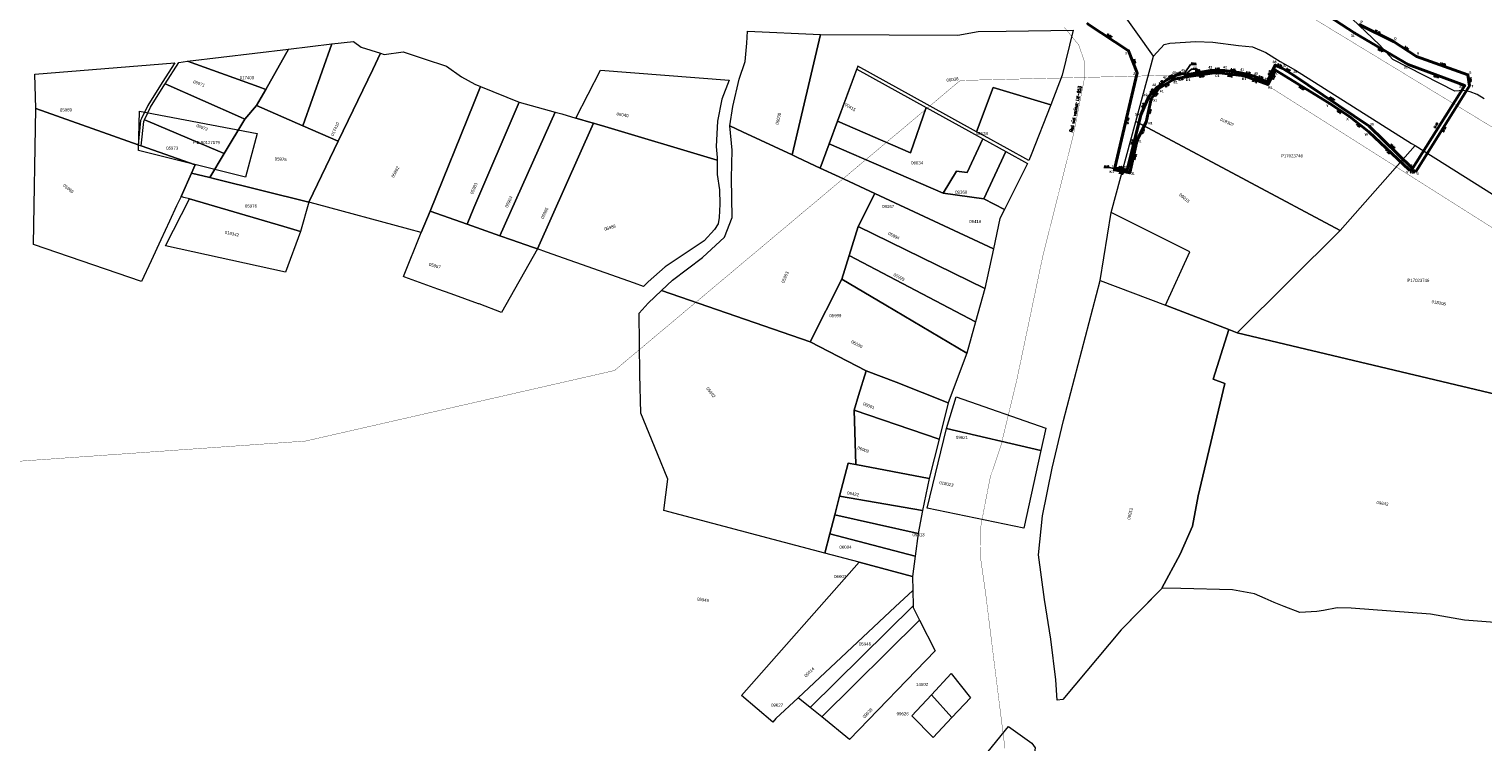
# Model space of a CAD drawing. Header units: metres. Extents: x 347609 to 404409, y 8548087 to 8605413.
# Tile 18 of 45: x 376186 to 376654, y 8567857 to 8568087. Entities that reach past the tile are written whole.
import ezdxf
from ezdxf import colors
from ezdxf.entities.mleader import LeaderData, LeaderLine
from ezdxf.enums import TextEntityAlignment as Align
from ezdxf.math import Vec2, Vec3

# ---------------------------------------------------------------- set-up
doc = ezdxf.new("R2010")
doc.units = ezdxf.units.M
doc.linetypes.add('ACAD_ISO02W100', pattern=[15, 12, -3])
doc.linetypes.add('ACAD_ISO04W100', pattern=[30, 24, -3, 0, -3])
for name, color, linetype in [('00_TEXTO', 7, 'Continuous'), ('manzanas', 2, 'Continuous'), ('VERTICES', 244, 'Continuous'), ('ZR_LIMA_PSAD56_A_WGS84', 210, 'Continuous')]:
    doc.layers.add(name, color=color, linetype=linetype)
for name, color, linetype, lineweight in [('02. FAJA MARGINAL', 5, 'ACAD_ISO02W100', 0), ('DISTANCIA', 7, 'Continuous', 9), ('Predios Rurales', 90, 'Continuous', 15), ('Red vial vecinal', 241, 'ACAD_ISO04W100', 30)]:
    doc.layers.add(name, color=color, linetype=linetype, lineweight=lineweight)
doc.layers.add('LIMITES CONSTRUCTIVO 2', color=40, linetype='Continuous', true_color=0xffbf00)
doc.layers.add('Predios Rurales Nombres', color=7, linetype='Continuous', true_color=0xffffff)
doc.styles.add('ARIAL', font='arial.ttf')
doc.styles.add('MtXpl_MS_Shell_Dlg_2', font='txt')
doc.styles.add('ROMANS', font='romans.shx')
doc.styles.add('ROMANS-SP', font='romans.shx', dxfattribs={"width": 0.75})
doc.styles.get("Standard").update_dxf_attribs({"font": 'simplex.shx'})
doc.styles.add('VERTICES', font='sanssb__.ttf')

# ---------------------------------------------------------------- blocks, each defined once
blk = doc.blocks.new('A$C55b2fa40')
at = {"layer": 'VERTICES', "color": 6}
for centre in [(376528.5, 8568137.53), (376528.02, 8568136.93), (376523.25, 8568130.96), (376534.74, 8568131.23), (376521.01, 8568119.64), (376526.28, 8568120.61), (376526.4, 8568114.95), (376531.37, 8568115.87), (376533.54, 8568111.14), (376536.15, 8568107.98), (376540.76, 8568104.56), (376547.05, 8568102), (376554.45, 8568102.13), (376571.29, 8568102.42), (376580.75, 8568101.82), (376587.62, 8568100.74), (376597.92, 8568097.59), (376605.44, 8568094.03), (376526.97, 8568088.77), (376614.67, 8568088.44), (376625.53, 8568082.99), (376540.16, 8568080.04), (376632.94, 8568078.21), (376542.92, 8568072.89), (376568.53, 8568072.99), (376577.4, 8568071.96), (376587.56, 8568073.83), (376649.52, 8568072.3), (376549.86, 8568067.83), (376554.7, 8568070.84), (376558.77, 8568071.67), (376585.06, 8568069.17), (376649.99, 8568068.77), (376547.42, 8568064.56), (376604.77, 8568063.15), (376611.35, 8568058.79), (376545.8, 8568057.04), (376617.59, 8568053.9), (376542.89, 8568051.34), (376535.59, 8568041.63), (376535.75, 8568042.32), (376540.52, 8568040.67), (376630.56, 8568041.66), (376632.86, 8568041.23)]:
    blk.add_circle(centre, 0.2, dxfattribs=at)
at = {"layer": 'DISTANCIA', "style": 'ROMANS'}
for s, p in [('0.77', (376526.17, 8568139.27)), ('0.70', (376533.1, 8568042.68))]:
    blk.add_text(s, height=0.5, dxfattribs=at).set_placement(p, align=Align.MIDDLE)
for s, rotation, p in [('8.87', 314.7736, (376532.03, 8568134.8)), ('13.58', 51.4457, (376530.87, 8568125.44)), ('5.66', 271.1957, (376526.84, 8568118.01)), ('5.06', 10.4935, (376528.98, 8568116.04)), ('5.20', 294.5605, (376532.88, 8568113.99)), ('4.10', 309.608, (376535.25, 8568109.96)), ('5.74', 323.4217, (376538.71, 8568106.82)), ('6.79', 337.8289, (376544.24, 8568103.75)), ('7.41', 0.9546, (376550.75, 8568102.61)), ('16.84', 0.9971, (376562.92, 8568102.86)), ('9.48', 356.3854, (376575.85, 8568102.71)), ('6.95', 351.0394, (376584.3, 8568101.83)), ('10.77', 343.026, (376593.08, 8568099.66)), ('8.32', 334.668, (376602.01, 8568096.36)), ('10.79', 328.7617, (376610.34, 8568091.78)), ('12.15', 333.3622, (376620.38, 8568086.22)), ('8.81', 327.1916, (376629.74, 8568080.89)), ('9.85', 7.7302, (376563.72, 8568071.75)), ('8.92', 353.3851, (376572.84, 8568071.9)), ('5.29', 61.7613, (376586.9, 8568071.43)), ('17.60', 340.3747, (376641.44, 8568075.74)), ('5.70', 31.8853, (376552.62, 8568068.85)), ('4.15', 11.4258, (376556.98, 8568070.77)), ('8.16', 339.9858, (376580.8, 8568070.14)), ('20.25', 328.1813, (376595.91, 8568068.03)), ('3.56', 277.6741, (376650.39, 8568070.76)), ('4.09', 53.279, (376549.06, 8568065.84)), ('7.69', 77.8462, (376547.11, 8568060.43)), ('7.90', 326.4561, (376607.94, 8568060.36)), ('6.40', 62.9831, (376544.84, 8568054.04)), ('7.92', 321.893, (376614.16, 8568055.9)), ('32.44', 58.1187, (376641.87, 8568054.66)), ('10.93', 77.4716, (376542.26, 8568045.77)), ('17.83', 316.6671, (376623.61, 8568047.54)), ('5.02', 348.9121, (376537.79, 8568040.6)), ('2.35', 349.2701, (376631.58, 8568040.88))]:
    blk.add_text(s, height=0.5, rotation=rotation, dxfattribs=at).set_placement(p, align=Align.MIDDLE)
at = {"layer": 'VERTICES', "style": 'VERTICES'}
for s, p in [('A', (376528.74, 8568138.62)), ('B', (376535.74, 8568131.39)), ('C', (376527.2, 8568120.34)), ('D', (376527.01, 8568115.87)), ('E', (376531.99, 8568116.76)), ('F', (376534.32, 8568111.78)), ('G', (376536.73, 8568108.82)), ('H', (376541.31, 8568105.5)), ('I', (376547.18, 8568103.05)), ('J', (376554.54, 8568103.21)), ('K', (376571.29, 8568103.42)), ('L', (376580.78, 8568102.89)), ('M', (376588.03, 8568101.83)), ('N', (376598.33, 8568098.53)), ('O', (376605.93, 8568094.97)), ('P', (376615.26, 8568089.32)), ('Q', (376626.12, 8568083.87)), ('R', (376633.39, 8568079.18)), ('C1', (376568.74, 8568071.96)), ('Z', (376587.88, 8568072.79)), ('S', (376650.25, 8568073.02)), ('F1', (376550.82, 8568067)), ('E1', (376555.33, 8568069.95)), ('D1', (376559.33, 8568070.72)), ('B1', (376577.37, 8568070.98)), ('A1', (376585.78, 8568068.22)), ('T', (376650.91, 8568068.6)), ('G1', (376548.6, 8568064.13)), ('Y', (376604.2, 8568062.27)), ('X', (376610.71, 8568058.05)), ('H1', (376547.15, 8568056.69)), ('W', (376616.76, 8568053.06)), ('I1', (376543.85, 8568050.88)), ('K1', (376534.75, 8568041.03)), ('J1', (376541.51, 8568040.39)), ('V', (376629.96, 8568040.88)), ('U', (376633.34, 8568040.46))]:
    blk.add_text(s, height=0.8, dxfattribs=at).set_placement(p, align=Align.MIDDLE)
at = {"layer": '00_TEXTO', "color": 0, "lineweight": 9}
ml = blk.add_multileader_mtext('Standard', dxfattribs=at)
ml.set_content('')
ml.set_leader_properties()
ml.build(insert=Vec2(0, 0))
ml.multileader.update_dxf_attribs({"text_right_attachment_type": 6, "dogleg_length": 3, "arrow_head_size": 0.3})
ctx = ml.context
ctx.base_point, ctx.char_height, ctx.arrow_head_size, ctx.landing_gap_size, ctx.plane_origin = Vec3(376525.18, 8568138.93), 0.009, 0.3, 0.0045, Vec3(376515.7, 8568125.7)
ctx.right_attachment, ctx.text_align_type = 6, 2
notes = []
notes.append((ctx, [(0, (1, 1, 0), (376527.09, 8568138.93), (-1, 0), 1.9, [(0, [(376528.19, 8568137.23)], 0, [])])]))
ctx.mtext.insert, ctx.mtext.text_direction, ctx.mtext.rotation, ctx.mtext.alignment, ctx.mtext.flow_direction = Vec3(376525.18, 8568138.92), Vec3(-1, 0), 3.141593, 3, 5
ml = blk.add_multileader_mtext('Standard', dxfattribs=at)
ml.set_content('')
ml.set_leader_properties()
ml.build(insert=Vec2(0, 0))
ml.multileader.update_dxf_attribs({"text_right_attachment_type": 6, "dogleg_length": 3, "arrow_head_size": 0.3})
ctx = ml.context
ctx.base_point, ctx.char_height, ctx.arrow_head_size, ctx.landing_gap_size, ctx.plane_origin = Vec3(376532.13, 8568042.35), 0.009, 0.3, 0.0045, Vec3(376523.08, 8568030.42)
ctx.right_attachment, ctx.text_align_type = 6, 2
notes.append((ctx, [(0, (1, 1, 0), (376534.04, 8568042.35), (-1, 0), 1.9, [(0, [(376535.57, 8568041.95)], 0, [])])]))
ctx.mtext.insert, ctx.mtext.text_direction, ctx.mtext.rotation, ctx.mtext.alignment, ctx.mtext.flow_direction = Vec3(376532.13, 8568042.34), Vec3(-1, 0), 3.141593, 3, 5
for ctx, leaders in notes:
    for number, flags, end, landing, length, lines in leaders:
        leader = LeaderData()
        leader.index, (leader.has_last_leader_line, leader.has_dogleg_vector, leader.attachment_direction) = number, flags
        leader.last_leader_point, leader.dogleg_vector, leader.dogleg_length = Vec3(end), Vec3(landing), length
        for number, points, colour, breaks in lines:
            line = LeaderLine()
            line.index, line.vertices, line.color, line.breaks = number, Vec3.list(points), colors.encode_raw_color(colour), breaks
            leader.lines.append(line)
        ctx.leaders.append(leader)

msp = doc.modelspace()

# ---------------------------------------------------------------- linework, layer by layer
at = {"layer": '02. FAJA MARGINAL', "color": 5, "true_color": 0x0000ff, "const_width": 0.1}
for points in [[(375944.21, 8568225.32), (376206.11, 8568182.84), (376411.91, 8568153.92), (376521.88, 8568095.45), (376587.39, 8568097.97), (376762.57, 8567991.38), (376844.21, 8567959.75), (376944.87, 8567884.1), (376955.43, 8567843.63), (376907.81, 8567795.71), (376886.7, 8567724.66), (376871.82, 8567560.1), (376878.43, 8567515.12), (376926.06, 8567441.04)], [(375877.53, 8567966.55), (376180.92, 8567947.58), (376274.92, 8567954.2), (376374.5, 8567976.94), (376485.91, 8568070.46), (376578.77, 8568072.75), (376708.51, 8567990.6), (376841.68, 8567926.94), (376907.76, 8567855.03), (376875.93, 8567802.41), (376851.09, 8567698.79), (376850.26, 8567587.05), (376832.68, 8567548.27), (376874.8, 8567471.12), (376889.03, 8567426.35)]]:
    msp.add_lwpolyline(points, dxfattribs=at)
at = {"layer": 'LIMITES CONSTRUCTIVO 2', "color": 144, "lineweight": 40, "ltscale": 30, "elevation": 473.57, "flags": 128}
msp.add_lwpolyline([(376526.97, 8568088.77), (376540.16, 8568080.04), (376542.92, 8568072.89), (376535.75, 8568042.32), (376539.71, 8568041.51), (376544.13, 8568059.39), (376546.68, 8568065.27), (376549.38, 8568068.25), (376552.65, 8568070.75), (376555.32, 8568072.01), (376557.71, 8568072.68), (376558.58, 8568072.31), (376566.55, 8568073.65), (376571.02, 8568073.68), (376576.42, 8568072.95), (376580.61, 8568071.8), (376584.85, 8568069.87), (376587.4, 8568075.43), (376589.61, 8568074.41), (376592.98, 8568072.39), (376617.74, 8568055.68), (376631.61, 8568042.07), (376648.49, 8568068.81), (376630.31, 8568075.59), (376613.07, 8568085.75), (376604.47, 8568091.29)], dxfattribs=at)
at = {"layer": 'LIMITES CONSTRUCTIVO 2', "lineweight": 40, "ltscale": 30, "flags": 128}
msp.add_lwpolyline([(376526.97, 8568088.77), (376540.16, 8568080.04), (376542.92, 8568072.89), (376535.75, 8568042.32), (376535.59, 8568041.63), (376540.52, 8568040.67), (376542.89, 8568051.34), (376545.8, 8568057.04), (376547.42, 8568064.56), (376549.86, 8568067.83), (376554.7, 8568070.84), (376558.77, 8568071.67), (376568.53, 8568072.99), (376577.4, 8568071.96), (376585.06, 8568069.17), (376587.56, 8568073.83), (376604.77, 8568063.15), (376611.35, 8568058.79), (376617.59, 8568053.9), (376630.56, 8568041.66), (376632.86, 8568041.23), (376649.99, 8568068.77), (376649.52, 8568072.3), (376632.94, 8568078.21), (376625.53, 8568082.99), (376614.67, 8568088.44)], dxfattribs=at)
at = {"layer": 'Predios Rurales', "lineweight": 15}
for points in [[(376654.75, 8568064.59), (376652.5, 8568065.93), (376650.24, 8568066.76), (376647.95, 8568067.2), (376645.3, 8568066.96), (376625.35, 8568077.18), (376621.05, 8568081.96), (376612.19, 8568090.33), (376609.39, 8568092.23), (376606.4, 8568091.71), (376603.37, 8568090.98), (376599.25, 8568091.81), (376593.49, 8568095.44), (376587.31, 8568099.15), (376582.18, 8568101.4), (376579.28, 8568102.91), (376582.43, 8568106.35), (376582.44, 8568106.34), (376683.42, 8568216.29)], [(376659.54, 8567895.63), (376648.45, 8567896.41), (376637.47, 8567898.35), (376611.85, 8567900.28), (376607.33, 8567900.41), (376603.01, 8567899.58), (376600.81, 8567899.27), (376595.31, 8567898.97), (376590.35, 8567900.84), (376587.03, 8567902.12), (376584.23, 8567903.43), (376580.71, 8567904.92), (376573.61, 8567906.26), (376556.95, 8567906.66), (376550.91, 8567906.81), (376556.8, 8567917.72), (376560.72, 8567926.75), (376562.58, 8567936.51), (376571.18, 8567972.8), (376567.43, 8567974.2), (376572.45, 8567990.16), (376575.14, 8567989.13), (376689.4, 8567961.92)]]:
    msp.add_lwpolyline(points, dxfattribs=at)
for points in [[(376415.74, 8568053.89), (376411.68, 8568055.78), (376412.62, 8568062.06), (376414.72, 8568070.88), (376416.65, 8568076.53), (376417.11, 8568082.5), (376417.39, 8568086.37), (376440.89, 8568085.28), (376431.71, 8568046.44)], [(376491.13, 8568053.95), (376475.23, 8568062.72), (376452.9, 8568075.04), (376446.35, 8568057.31), (376443.65, 8568050), (376440.77, 8568042.21), (376439.17, 8568042.96), (376433.28, 8568045.71), (376431.71, 8568046.44), (376440.89, 8568085.28), (376485.09, 8568085.05), (376491.69, 8568086.23), (376500.74, 8568086.35), (376522.31, 8568086.63), (376518.79, 8568072.12), (376515.09, 8568062.59), (376496.51, 8568068.17)], [(376274.11, 8568055.87), (376259.16, 8568062.37), (376262.12, 8568067.58), (376269.49, 8568080.56), (376269.49, 8568080.55), (376283.39, 8568082.22)], [(376285.46, 8568050.93), (376274.11, 8568055.87), (376283.39, 8568082.22), (376290.37, 8568083.06), (376292.88, 8568081.22), (376299.09, 8568079.21), (376296.58, 8568074.01)], [(376608.38, 8568022.09), (376547.97, 8568054.31), (376542.54, 8568057.21), (376542.55, 8568057.23), (376548.15, 8568078.29), (376551.6, 8568082.09), (376553.51, 8568082.53), (376561.81, 8568083.04), (376567.33, 8568082.81), (376575.54, 8568081.73), (376580.14, 8568081.29), (376584.34, 8568079.5), (376589.02, 8568076.55), (376593.93, 8568073.82), (376631.37, 8568050.18), (376632.54, 8568049.44)], [(376253.98, 8568058.58), (376229.71, 8568069.38), (376234.11, 8568076.3), (376236.92, 8568076.64), (376259.84, 8568068.4), (376262.12, 8568067.58), (376259.16, 8568062.37), (376255.35, 8568057.97)], [(376259.84, 8568068.4), (376236.92, 8568076.64), (376269.49, 8568080.56), (376262.12, 8568067.58)], [(376276, 8568031.2), (376276.06, 8568031.42), (376285.46, 8568050.93), (376296.58, 8568074.01), (376299.09, 8568079.21), (376300.26, 8568078.81), (376306.43, 8568079.72), (376313.21, 8568077.46), (376320.37, 8568075.07), (376325.21, 8568071.62), (376329.53, 8568069.27), (376331.32, 8568068.54), (376329.12, 8568063.11), (376315.05, 8568028.36), (376312.23, 8568021.39), (376308.18, 8568022.5), (376278.04, 8568030.69)], [(376221.04, 8568049.71), (376187.99, 8568061.39), (376187.73, 8568072.49), (376232.83, 8568076.15), (376228.79, 8568069.79), (376224.08, 8568062.37), (376222.12, 8568058.18), (376221.81, 8568057.52)], [(376407.62, 8568044.75), (376370.35, 8568055.92), (376369.15, 8568056.28), (376367.75, 8568056.7), (376366.15, 8568057.15), (376363.19, 8568057.98), (376362, 8568058.33), (376369.94, 8568073.82), (376411.5, 8568070.51), (376409.14, 8568064.41), (376407.74, 8568057.34), (376407.22, 8568049.13), (376407.54, 8568045.57)], [(376469.93, 8568047.09), (376446.35, 8568057.31), (376452.55, 8568074.09), (376474.9, 8568061.76)], [(376246.71, 8568047.81), (376224.17, 8568057.32), (376223.04, 8568057.79), (376224.96, 8568061.89), (376229.63, 8568069.25), (376229.71, 8568069.38), (376253.98, 8568058.58), (376255.35, 8568057.97), (376248.73, 8568046.96)], [(376315.05, 8568028.36), (376329.12, 8568063.11), (376331.32, 8568068.54), (376343.8, 8568063.42), (376343.83, 8568063.41), (376329.22, 8568029.36), (376326.98, 8568024.15)], [(376508.03, 8568044.63), (376501.02, 8568048.49), (376493.58, 8568052.6), (376491.13, 8568053.95), (376496.51, 8568068.17), (376515.09, 8568062.59), (376508.82, 8568046.44)], [(376329.22, 8568029.36), (376343.83, 8568063.41), (376355.36, 8568060.28), (376337.54, 8568020.42), (376326.98, 8568024.15)], [(376222.08, 8568005.67), (376187.26, 8568017.59), (376187.99, 8568061.39), (376221.04, 8568049.71), (376222.01, 8568049.37), (376239.42, 8568043.21), (376238.22, 8568040.62), (376234.84, 8568033.05), (376233.33, 8568030.03), (376231.08, 8568025.15), (376228.29, 8568019.12), (376225.16, 8568012.35)], [(376276, 8568031.2), (376245.73, 8568038.75), (376244.05, 8568039.17), (376248.73, 8568046.96), (376255.35, 8568057.97), (376259.16, 8568062.37), (376274.11, 8568055.87), (376285.46, 8568050.93), (376276.06, 8568031.42)], [(376337.54, 8568020.42), (376355.36, 8568060.28), (376356.22, 8568060.04), (376357.51, 8568059.66), (376362, 8568058.33), (376363.19, 8568057.98), (376366.15, 8568057.15), (376367.75, 8568056.7), (376349.69, 8568016.14), (376348.07, 8568016.71), (376341.32, 8568019.09)], [(376480.37, 8568034.15), (376443.65, 8568050), (376446.35, 8568057.31), (376469.93, 8568047.09), (376474.9, 8568061.76), (376491.66, 8568052.52), (376493.16, 8568051.69), (376488.14, 8568040.78), (376484.67, 8568041.25)], [(376244.05, 8568039.17), (376238.22, 8568040.62), (376239.42, 8568043.21), (376222.01, 8568049.37), (376222.79, 8568057.25), (376223.03, 8568057.76), (376223.04, 8568057.79), (376224.17, 8568057.32), (376246.71, 8568047.81), (376248.73, 8568046.96)], [(376349.69, 8568016.14), (376367.75, 8568056.7), (376369.15, 8568056.28), (376370.35, 8568055.92), (376407.62, 8568044.75), (376407.6, 8568040.17), (376408.33, 8568035.21), (376408.4, 8568030.61), (376408.28, 8568026.33), (376407.89, 8568024.2), (376406.68, 8568022.45), (376403.36, 8568018.71), (376390.79, 8568010.41), (376385.35, 8568005.49), (376383.86, 8568004.07), (376380.94, 8568005.11), (376352.58, 8568015.12)], [(376437.51, 8567986.17), (376389.69, 8568002.72), (376393.19, 8568006.06), (376402.84, 8568013.4), (376410, 8568019.95), (376412.45, 8568026.3), (376412.25, 8568038.99), (376412.45, 8568047.99), (376411.68, 8568055.78), (376415.74, 8568053.89), (376431.71, 8568046.44), (376433.28, 8568045.71), (376439.17, 8568042.96), (376440.77, 8568042.21), (376446.94, 8568039.34), (376458.42, 8568033.99), (376452.98, 8568023.41), (376450.12, 8568014.03), (376447.79, 8568006.38)], [(376559.94, 8568015.24), (376534.56, 8568027.9), (376542.54, 8568057.21), (376547.97, 8568054.31), (376608.38, 8568022.09), (376575.14, 8567989.13), (376572.45, 8567990.16), (376552.04, 8567997.98)], [(376496.66, 8568016.15), (376458.42, 8568033.99), (376446.94, 8568039.34), (376440.77, 8568042.21), (376443.65, 8568050), (376480.37, 8568034.15), (376493.56, 8568032.28), (376500.14, 8568028.9), (376498.66, 8568025.96)], [(376493.56, 8568032.28), (376480.37, 8568034.15), (376484.67, 8568041.25), (376488.14, 8568040.78), (376493.16, 8568051.69), (376500.61, 8568047.59)], [(376689.4, 8567961.92), (376575.14, 8567989.13), (376608.38, 8568022.09), (376632.54, 8568049.44), (376711.91, 8567999.55)], [(376493.56, 8568032.28), (376500.61, 8568047.59), (376507.58, 8568043.74), (376500.14, 8568028.9)], [(376267.92, 8568023.33), (376237.55, 8568032.25), (376235.76, 8568032.78), (376234.84, 8568033.05), (376238.22, 8568040.62), (376244.05, 8568039.17), (376245.73, 8568038.75), (376276, 8568031.2), (376273.34, 8568021.74)], [(376268.48, 8568008.64), (376229.81, 8568017.17), (376237.55, 8568032.25), (376267.92, 8568023.33), (376273.34, 8568021.74)], [(376493.82, 8568003.36), (376452.98, 8568023.41), (376458.42, 8568033.99), (376496.66, 8568016.15)], [(376306.94, 8568007.07), (376306.5, 8568007.23), (376312.23, 8568021.39), (376315.05, 8568028.36), (376326.98, 8568024.15), (376337.54, 8568020.42), (376341.32, 8568019.09), (376348.07, 8568016.71), (376349.69, 8568016.14), (376338.13, 8567995.65), (376330.85, 8567998.41), (376330.68, 8567998.48), (376321.89, 8568001.66), (376317.61, 8568003.21)], [(376490.88, 8567992.68), (376450.12, 8568014.03), (376452.98, 8568023.41), (376493.82, 8568003.36)], [(376461.9, 8567998.03), (376447.79, 8568006.38), (376450.12, 8568014.03), (376490.88, 8567992.68), (376488.08, 8567982.54)], [(376461.9, 8567998.03), (376488.08, 8567982.54), (376482.02, 8567966.55), (376465.3, 8567973.23), (376455.57, 8567976.89), (376437.51, 8567986.17), (376447.79, 8568006.38)], [(376391.65, 8567941.89), (376388.41, 8567950.09), (376382.96, 8567963.15), (376382.63, 8567975.66), (376382.47, 8567995.45), (376385.4, 8567998.63), (376389.69, 8568002.72), (376437.51, 8567986.17), (376455.57, 8567976.89), (376453.16, 8567968.84), (376451.74, 8567964.11), (376452.24, 8567946.68), (376452.24, 8567946.66), (376449.78, 8567947.13), (376447.03, 8567936.48), (376445.46, 8567930.38), (376443.88, 8567924.28), (376442.28, 8567918.06), (376425.63, 8567922.48), (376390.39, 8567931.82)], [(376515.51, 8567945.5), (376519.17, 8567960.78), (376531.04, 8568006.02), (376552.04, 8567997.98), (376572.45, 8567990.16), (376567.43, 8567974.2), (376571.18, 8567972.8), (376562.58, 8567936.51), (376560.72, 8567926.75), (376556.8, 8567917.72), (376550.91, 8567906.81), (376550.79, 8567906.59), (376549.27, 8567905.04), (376537.82, 8567893.36), (376519.03, 8567870.92), (376517.1, 8567870.65), (376516.73, 8567877.22), (376515.07, 8567890.31), (376513.02, 8567903.16), (376511.18, 8567917.52), (376512.47, 8567930.06)], [(376479.08, 8567954.81), (376451.74, 8567964.11), (376453.16, 8567968.84), (376455.57, 8567976.89), (376465.3, 8567973.23), (376482.02, 8567966.55)], [(376511.86, 8567951.16), (376481.48, 8567958.23), (376484.56, 8567968.48), (376513.54, 8567958.34)], [(376452.24, 8567946.66), (376452.24, 8567946.68), (376451.74, 8567964.11), (376479.08, 8567954.81), (376475.86, 8567942.11)], [(376475.31, 8567932.56), (376481.48, 8567958.23), (376511.86, 8567951.16), (376506.36, 8567926.16)], [(376447.03, 8567936.48), (376449.78, 8567947.13), (376452.24, 8567946.66), (376475.86, 8567942.11), (376473.79, 8567931.82)], [(376472.38, 8567924.42), (376445.46, 8567930.38), (376447.03, 8567936.48), (376473.79, 8567931.82)], [(376471.4, 8567917.06), (376443.88, 8567924.28), (376445.46, 8567930.38), (376472.38, 8567924.42)], [(376470.54, 8567910.57), (376453.35, 8567915.13), (376442.28, 8567918.06), (376443.88, 8567924.28), (376471.4, 8567917.06)], [(376415.38, 8567872.2), (376453.35, 8567915.13), (376470.54, 8567910.57), (376470.63, 8567906.07), (376464.97, 8567900.77), (376433.69, 8567871.47), (376426.48, 8567864.71), (376425.5, 8567863.6)], [(376433.69, 8567871.47), (376464.97, 8567900.77), (376470.63, 8567906.07), (376470.75, 8567901.07), (376437.57, 8567868.31)], [(376441.3, 8567865.28), (376437.57, 8567868.31), (376470.75, 8567901.07), (376470.76, 8567900.52), (376472.79, 8567896.5)], [(376450.23, 8567858.02), (376441.3, 8567865.28), (376472.79, 8567896.5), (376477.79, 8567886.59)], [(376483.18, 8567865.03), (376476.67, 8567872.44), (376483.03, 8567879.25), (376489.21, 8567871.41)], [(376477.15, 8567858.66), (376470.31, 8567865.63), (376476.67, 8567872.44), (376483.18, 8567865.03)], [(376497.76, 8567819.34), (376479.01, 8567834.6), (376501.42, 8567862.19), (376509.03, 8567856.83), (376510.09, 8567855.33), (376508.04, 8567842.23), (376505.03, 8567836.37), (376501.51, 8567828.63), (376497.96, 8567819.77)]]:
    msp.add_lwpolyline(points, close=True, dxfattribs=at)
at = {"layer": 'Red vial vecinal', "lineweight": 15, "transparency": 33554687, "const_width": 0.1}
msp.add_lwpolyline([(376519.43, 8568087.62), (376524.12, 8568081.89), (376525.85, 8568076.77), (376525.81, 8568070.51), (376522.43, 8568053.14), (376512.54, 8568013.93), (376504.12, 8567973.82), (376499.09, 8567952.96), (376495.57, 8567942.44), (376493.56, 8567932.16), (376492.41, 8567925.91), (376492.57, 8567915.8), (376494.12, 8567904.91), (376496.77, 8567883.52), (376498.95, 8567866.14), (376500.35, 8567854.98)], dxfattribs=at)
at = {"layer": 'VERTICES', "color": 6}
for centre in [(376613.07, 8568085.75), (376540.16, 8568080.04), (376542.92, 8568072.89), (376555.32, 8568072.01), (376557.71, 8568072.68), (376558.58, 8568072.31), (376566.55, 8568073.65), (376571.02, 8568073.68), (376576.42, 8568072.95), (376580.61, 8568071.8), (376587.4, 8568075.43), (376589.61, 8568074.41), (376592.98, 8568072.39), (376630.31, 8568075.59), (376549.38, 8568068.25), (376552.65, 8568070.75), (376584.85, 8568069.87), (376648.49, 8568068.81), (376546.68, 8568065.27), (376544.13, 8568059.39), (376617.74, 8568055.68), (376535.75, 8568042.32), (376539.71, 8568041.51), (376631.61, 8568042.07)]:
    msp.add_circle(centre, 0.2, dxfattribs=at)
at = {"layer": 'ZR_LIMA_PSAD56_A_WGS84', "linetype": 'Continuous', "lineweight": 15, "flags": 128}
msp.add_lwpolyline([(376659.54, 8567895.63), (376648.45, 8567896.41), (376637.47, 8567898.35), (376611.85, 8567900.28), (376607.33, 8567900.41), (376603.01, 8567899.58), (376600.81, 8567899.27), (376595.31, 8567898.97), (376590.35, 8567900.84), (376587.03, 8567902.12), (376584.23, 8567903.43), (376580.71, 8567904.92), (376573.61, 8567906.26), (376556.95, 8567906.66), (376550.91, 8567906.81), (376550.79, 8567906.59), (376537.82, 8567893.36), (376519.03, 8567870.92), (376517.1, 8567870.65), (376516.73, 8567877.22), (376515.07, 8567890.31), (376513.02, 8567903.16), (376511.18, 8567917.52), (376512.47, 8567930.06), (376515.51, 8567945.5), (376519.17, 8567960.78), (376531.04, 8568006.02), (376534.56, 8568027.9), (376542.54, 8568057.21), (376542.55, 8568057.23), (376548.15, 8568078.29), (376531.42, 8568101.96)], dxfattribs=at)
msp.add_lwpolyline([(376259.34, 8568053.35), (376255.63, 8568039.33), (376221.13, 8568047.89), (376221.44, 8568060.56), (376259.34, 8568053.35)], close=True, dxfattribs=at)

# ---------------------------------------------------------------- block references
at = {"layer": 'manzanas'}
msp.add_blockref('A$C55b2fa40', (0, 0), dxfattribs=at)

# ---------------------------------------------------------------- texts
at = {"layer": 'DISTANCIA', "style": 'ROMANS'}
for s, rotation, p in [('15.82', 326.481, (376533.94, 8568084.92)), ('7.66', 291.0854, (376542.09, 8568076.68)), ('20.01', 329.4833, (376621.43, 8568080.15)), ('2.95', 25.3124, (376553.74, 8568071.85)), ('2.48', 15.5927, (376556.32, 8568072.86)), ('8.08', 9.5048, (376562.44, 8568073.58)), ('4.47', 0.4644, (376568.72, 8568074.26)), ('5.45', 352.2257, (376573.84, 8568073.91)), ('4.34', 344.6953, (376578.69, 8568072.95)), ('4.66', 335.5739, (376582.83, 8568071.48)), ('6.12', 65.3583, (376585.6, 8568072.99)), ('2.44', 335.2675, (376588.83, 8568075.41)), ('3.92', 328.9838, (376591.58, 8568073.94)), ('19.41', 339.5393, (376639.22, 8568071.61)), ('4.02', 47.7954, (376547.57, 8568067.18)), ('4.12', 37.3543, (376550.57, 8568069.93)), ('6.42', 66.53, (376544.82, 8568062.48)), ('29.87', 325.9929, (376605.73, 8568064.55)), ('31.40', 76.807, (376539.92, 8568057.41)), ('31.62', 57.7273, (376639.21, 8568055.97)), ('18.41', 76.1145, (376541.34, 8568050.65)), ('19.44', 315.5369, (376625.26, 8568049.29)), ('4.04', 348.5022, (376537.69, 8568042.51))]:
    msp.add_text(s, height=0.5, rotation=rotation, dxfattribs=at).set_placement(p, align=Align.MIDDLE)
msp.add_text('0.94', height=0.5, dxfattribs=at).set_placement((376561.1, 8568075.94), align=Align.MIDDLE)
at = {"layer": 'Predios Rurales Nombres', "color": 251, "true_color": 0x636466, "style": 'ARIAL'}
for s, rotation, p in [('05971', -19.7222, (376238.55, 8568069.37)), ('06038', 8.9858, (376481.62, 8568069.69)), ('09415', -30.8857, (376448.39, 8568062.14)), ('05969', 1.3683, (376195.81, 8568060.13)), ('06040', -9.7408, (376375.06, 8568058.92)), ('06039', 77.6466, (376427.66, 8568056.07)), ('018307', -25.2745, (376569.45, 8568057.3)), ('05972', -21.4596, (376239.53, 8568055.28)), ('017410', 65.9962, (376284.23, 8568052.32)), ('05975', -3.3018, (376264.95, 8568044.38)), ('05982', 61.3201, (376303.65, 8568038.87)), ('05968', -38.5414, (376196.48, 8568036.19)), ('05983', 67.1992, (376329.16, 8568033.53)), ('05984', 65.8454, (376340.36, 8568029.23)), ('06015', -39.5489, (376556.16, 8568033.2)), ('05985', 65.3709, (376351.92, 8568025.59)), ('018342', -12.472, (376248.76, 8568020.78)), ('05986', 17.2721, (376371.44, 8568021.7)), ('05994', -26.1397, (376462.42, 8568020.52)), ('05987', -15.3137, (376314.52, 8568010.45)), ('05993', 67.6252, (376429.48, 8568004.9)), ('05995', -27.481, (376464.14, 8568007.27)), ('018306', -11.3567, (376637.68, 8567998.44)), ('06000', -27.5808, (376450.5, 8567985.63)), ('05992', -51.466, (376403.71, 8567970.91)), ('06001', -21.2386, (376454.34, 8567965.54)), ('06002', -20.2001, (376452.55, 8567951.37)), ('018023', -11.0561, (376479.02, 8567940.07)), ('09422', -9.8897, (376449.33, 8567936.72)), ('06013', 76.4399, (376540.95, 8567928.71)), ('09643', -9.5885, (376619.93, 8567933.66)), ('05949', -8.8062, (376400.98, 8567902.54)), ('09414', 44.3629, (376436.46, 8567877.73)), ('09638', 45.7947, (376455.27, 8567864.51))]:
    msp.add_text(s, height=1, rotation=rotation, dxfattribs=at).set_placement(p, align=Align.BOTTOM_LEFT)
for s, p in [('017409', (376253.73, 8568070.55)), ('09628', (376490.91, 8568052.56)), ('05973', (376230.02, 8568047.84)), ('06034', (376470.08, 8568043.1)), ('09368', (376484.27, 8568033.64)), ('05976', (376255.42, 8568029.17)), ('09367', (376460.73, 8568029.01)), ('09416', (376488.79, 8568024.18)), ('05999', (376443.73, 8567993.84)), ('09621', (376484.52, 8567954.58)), ('09413', (376470.54, 8567923.21)), ('06004', (376446.99, 8567919.2)), ('06003', (376445.28, 8567909.74)), ('05946', (376453.29, 8567887.98)), ('14502', (376471.69, 8567874.94)), ('09627', (376424.95, 8567868.27)), ('09626', (376465.42, 8567865.48))]:
    msp.add_text(s, height=1, dxfattribs=at).set_placement(p, align=Align.BOTTOM_LEFT)
at = {"layer": 'Red vial vecinal', "lineweight": 15, "insert": (376523.1, 8568061.26), "char_height": 1, "attachment_point": 5, "rotation": 78.9841, "style": 'ROMANS-SP'}
msp.add_mtext_dynamic_manual_height_columns('Red vial vecinal: LM-953', width=15.4095, gutter_width=12.5, heights=[0], dxfattribs=at)
at = {"layer": 'VERTICES', "style": 'VERTICES'}
for s, p in [('31', (376612.41, 8568084.87)), ('3', (376539.34, 8568079.26)), ('38', (376587.19, 8568076.44)), ('2', (376542, 8568072.64)), ('46', (376554.83, 8568072.99)), ('45', (376557.73, 8568073.73)), ('44', (376561.51, 8568074.61)), ('43', (376566.48, 8568074.67)), ('42', (376571.26, 8568074.77)), ('41', (376576.77, 8568073.99)), ('40', (376581.18, 8568072.7)), ('37', (376590.53, 8568075.22)), ('36', (376593.89, 8568073.25)), ('32', (376629.52, 8568074.72)), ('48', (376548.46, 8568069.05)), ('47', (376551.85, 8568071.44)), ('39', (376584.54, 8568070.91)), ('33', (376647.26, 8568068.46)), ('49', (376545.6, 8568065.79)), ('50', (376542.9, 8568059.54)), ('35', (376618.6, 8568056.37)), ('1', (376535.04, 8568042.68)), ('51', (376539.3, 8568042.53)), ('34', (376631.66, 8568043.01))]:
    msp.add_text(s, height=0.8, dxfattribs=at).set_placement(p, align=Align.MIDDLE)
at = {"layer": 'ZR_LIMA_PSAD56_A_WGS84', "color": 0, "style": 'MtXpl_MS_Shell_Dlg_2'}
for s, p in [('P.E.90127179', (376238.58, 8568049.93)), ('P17023746', (376589.28, 8568045.66)), ('P17023746', (376630.03, 8568005.52))]:
    msp.add_text(s, height=1, dxfattribs=at).set_placement(p)

# ---------------------------------------------------------------- leaders
at = {"layer": '00_TEXTO', "color": 0, "lineweight": 9}
ml = msp.add_multileader_mtext('Standard', dxfattribs=at)
ml.set_content('')
ml.set_leader_properties()
ml.build(insert=Vec2(0, 0))
ml.multileader.update_dxf_attribs({"text_right_attachment_type": 6, "dogleg_length": 3, "arrow_head_size": 0.3})
ctx = ml.context
ctx.base_point, ctx.char_height, ctx.arrow_head_size, ctx.landing_gap_size, ctx.plane_origin = Vec3(376562.08, 8568075.63), 0.009, 0.3, 0.0045, Vec3(376551, 8568062.37)
ctx.right_attachment = 6
notes = []
notes.append((ctx, [(1, (1, 1, 0), (376560.17, 8568075.63), (1, 0), 1.9, [(0, [(376558.08, 8568072.64)], 0, [])])]))
ctx.mtext.insert, ctx.mtext.text_direction, ctx.mtext.rotation, ctx.mtext.flow_direction = Vec3(376562.08, 8568075.63), Vec3(-1, 0), 3.141593, 5
ml = msp.add_multileader_mtext('Standard', dxfattribs=at)
ml.set_content('')
ml.set_leader_properties()
ml.build(insert=Vec2(0, 0))
ml.multileader.update_dxf_attribs({"text_right_attachment_type": 6, "dogleg_length": 3, "arrow_head_size": 0.3})
ctx = ml.context
ctx.base_point, ctx.char_height, ctx.arrow_head_size, ctx.landing_gap_size, ctx.plane_origin = Vec3(376562.38, 8568074.15), 0.009, 0.3, 0.0045, Vec3(376551.54, 8568062.23)
ctx.right_attachment = 6
notes.append((ctx, [(1, (1, 1, 0), (376560.47, 8568074.15), (1, 0), 1.9, [(0, [(376558.62, 8568072.5)], 0, [])])]))
ctx.mtext.insert, ctx.mtext.text_direction, ctx.mtext.rotation, ctx.mtext.flow_direction = Vec3(376562.38, 8568074.14), Vec3(-1, 0), 3.141593, 5
for ctx, leaders in notes:
    for number, flags, end, landing, length, lines in leaders:
        leader = LeaderData()
        leader.index, (leader.has_last_leader_line, leader.has_dogleg_vector, leader.attachment_direction) = number, flags
        leader.last_leader_point, leader.dogleg_vector, leader.dogleg_length = Vec3(end), Vec3(landing), length
        for number, points, colour, breaks in lines:
            line = LeaderLine()
            line.index, line.vertices, line.color, line.breaks = number, Vec3.list(points), colors.encode_raw_color(colour), breaks
            leader.lines.append(line)
        ctx.leaders.append(leader)

doc.saveas('drawing.dxf')
